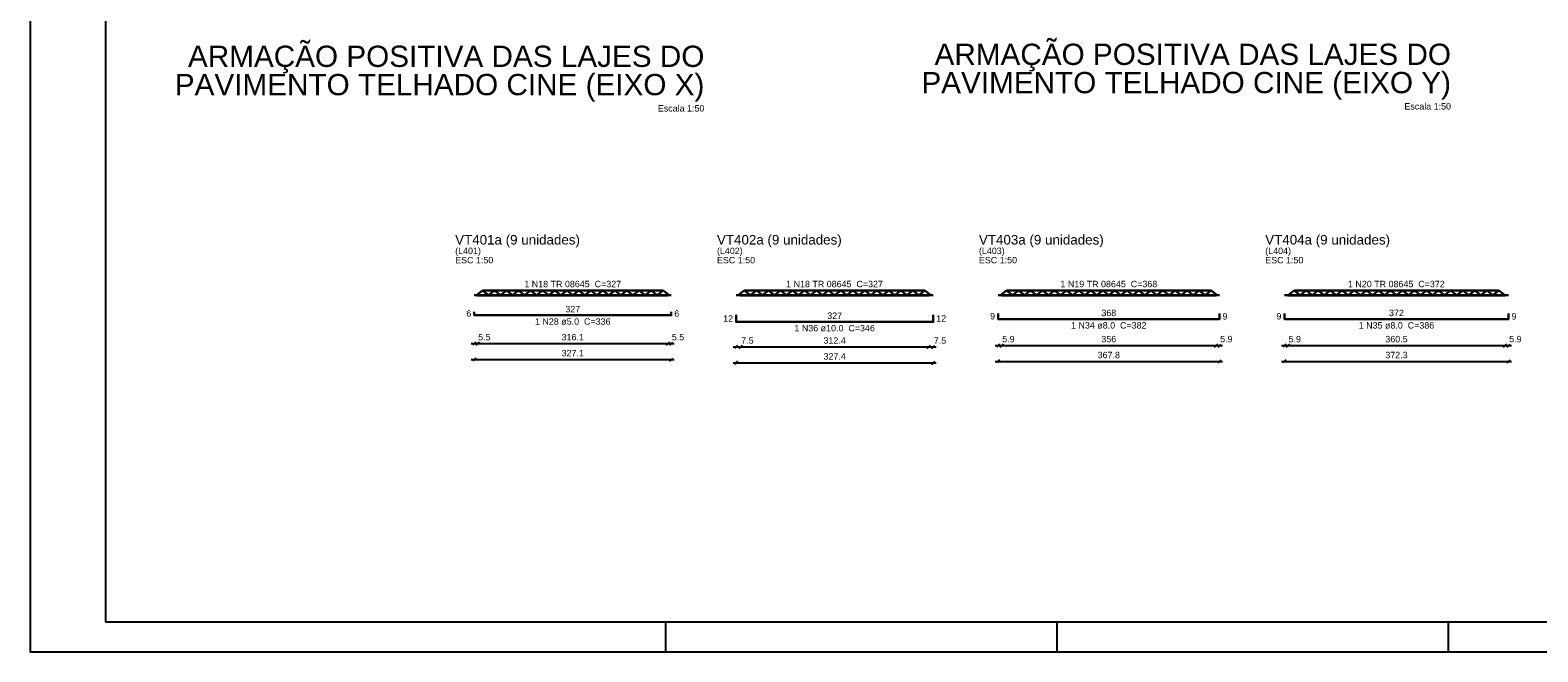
# Model space of a CAD drawing. Header units: millimetres. Extents: x 0 to 84.1, y 0 to 59.4.
# Tile 1 of 11: x 0 to 50.1, y 0 to 20.6. Entities that reach past the tile are written whole.
import ezdxf

# ---------------------------------------------------------------- set-up
doc = ezdxf.new("R2010")
doc.units = ezdxf.units.MM
doc.header["$MEASUREMENT"] = 0
doc.linetypes.add('NULL', pattern=[0])
doc.layers.get('0').update_dxf_attribs({"lineweight": 18})
for name, color, linetype, lineweight in [('Descrição da armadura', 7, 'Continuous', 0), ('DT-Armadura positiva', 2, 'Continuous', 30), ('DT-Cotas', 9, 'Continuous', 5), ('DT-Forma', 5, 'Continuous', 5), ('DT-Título', 3, 'Continuous', 20), ('Textos armaduras', 7, 'Continuous', 0)]:
    doc.layers.add(name, color=color, linetype=linetype, lineweight=lineweight)
doc.layers.add('SEDUC_MARF', color=1, linetype='Continuous')
doc.layers.add('SEDUC_MARGG', color=7, linetype='Continuous')
doc.styles.add('Arial', font='txt')
doc.dimstyles.new('UM_50.000000', dxfattribs={"dimtxt": 0.18, "dimasz": 0.1, "dimexe": 0.1, "dimexo": 0.2, "dimgap": 0, "dimtad": 1, "dimtih": 1, "dimtoh": 1, "dimdec": 1, "dimlfac": 50, "dimzin": 0, "dimdsep": 46, "dimtxsty": 'Standard', "dimcen": 0.09, "dimdle": 0.1, "dimadec": 1, "dimazin": 2, "dimtfac": 1, "dimtdec": 4, "dimtofl": 0, "dimtmove": 0, "dimatfit": 3, "dimfxl": 1, "dimtolj": 1, "dimarcsym": 0})

# ---------------------------------------------------------------- blocks, each defined once
blk = doc.blocks.new('_Oblique')
at = {"color": 0, "linetype": 'ByBlock', "lineweight": -2}
blk.add_line((-0.5, -0.5), (0.5, 0.5), dxfattribs=at)
blk = doc.blocks.new('*D12')
at = {"layer": 'Defpoints', "color": 0}
for p in [(14.751, 9.705), (21.293, 9.705), (21.293, 9.705)]:
    blk.add_point(p, dxfattribs=at)
at = {"layer": 'DT-Cotas', "color": 0, "lineweight": -2}
blk.add_line((14.651, 9.705), (21.393, 9.705), dxfattribs=at)
at = {"layer": 'DT-Cotas', "color": 0, "lineweight": -2, "xscale": 0.1, "yscale": 0.1, "zscale": 0.1, "rotation": 180}
blk.add_blockref('_Oblique', (14.751, 9.705), dxfattribs=at)
at = {"layer": 'DT-Cotas', "color": 0, "lineweight": -2, "xscale": 0.1, "yscale": 0.1, "zscale": 0.1}
blk.add_blockref('_Oblique', (21.293, 9.705), dxfattribs=at)
at = {"layer": 'DT-Cotas', "color": 7, "insert": (18.022, 9.917), "char_height": 0.2118, "attachment_point": 5, "rotation": 0.0057, "style": 'Arial'}
blk.add_mtext('\\A1;327.1', dxfattribs=at)
blk = doc.blocks.new('*D13')
at = {"layer": 'Defpoints', "color": 0}
for p in [(14.751, 10.234), (14.861, 10.234), (14.861, 10.234)]:
    blk.add_point(p, dxfattribs=at)
at = {"layer": 'DT-Cotas', "color": 0, "lineweight": -2}
blk.add_line((14.651, 10.234), (14.961, 10.234), dxfattribs=at)
at = {"layer": 'DT-Cotas', "color": 0, "lineweight": -2, "xscale": 0.1, "yscale": 0.1, "zscale": 0.1, "rotation": 180}
blk.add_blockref('_Oblique', (14.751, 10.234), dxfattribs=at)
at = {"layer": 'DT-Cotas', "color": 0, "lineweight": -2, "xscale": 0.1, "yscale": 0.1, "zscale": 0.1}
blk.add_blockref('_Oblique', (14.861, 10.234), dxfattribs=at)
at = {"layer": 'DT-Cotas', "color": 7, "insert": (15.087, 10.446), "char_height": 0.2118, "attachment_point": 5, "rotation": 0.0057, "style": 'Arial'}
blk.add_mtext('\\A1;5.5', dxfattribs=at)
blk = doc.blocks.new('*D14')
at = {"layer": 'Defpoints', "color": 0}
for p in [(14.861, 10.234), (21.183, 10.234), (21.183, 10.234)]:
    blk.add_point(p, dxfattribs=at)
at = {"layer": 'DT-Cotas', "color": 0, "lineweight": -2}
blk.add_line((14.761, 10.234), (21.283, 10.234), dxfattribs=at)
at = {"layer": 'DT-Cotas', "color": 0, "lineweight": -2, "xscale": 0.1, "yscale": 0.1, "zscale": 0.1, "rotation": 180}
blk.add_blockref('_Oblique', (14.861, 10.234), dxfattribs=at)
at = {"layer": 'DT-Cotas', "color": 0, "lineweight": -2, "xscale": 0.1, "yscale": 0.1, "zscale": 0.1}
blk.add_blockref('_Oblique', (21.183, 10.234), dxfattribs=at)
at = {"layer": 'DT-Cotas', "color": 7, "insert": (18.022, 10.446), "char_height": 0.2118, "attachment_point": 5, "rotation": 0.0057, "style": 'Arial'}
blk.add_mtext('\\A1;316.1', dxfattribs=at)
blk = doc.blocks.new('*D15')
at = {"layer": 'Defpoints', "color": 0}
for p in [(21.183, 10.234), (21.293, 10.234), (21.293, 10.234)]:
    blk.add_point(p, dxfattribs=at)
at = {"layer": 'DT-Cotas', "color": 0, "lineweight": -2}
blk.add_line((21.083, 10.234), (21.393, 10.234), dxfattribs=at)
at = {"layer": 'DT-Cotas', "color": 0, "lineweight": -2, "xscale": 0.1, "yscale": 0.1, "zscale": 0.1, "rotation": 180}
blk.add_blockref('_Oblique', (21.183, 10.234), dxfattribs=at)
at = {"layer": 'DT-Cotas', "color": 0, "lineweight": -2, "xscale": 0.1, "yscale": 0.1, "zscale": 0.1}
blk.add_blockref('_Oblique', (21.293, 10.234), dxfattribs=at)
at = {"layer": 'DT-Cotas', "color": 7, "insert": (21.518, 10.446), "char_height": 0.2118, "attachment_point": 5, "rotation": 0.0057, "style": 'Arial'}
blk.add_mtext('\\A1;5.5', dxfattribs=at)
blk = doc.blocks.new('*D16')
at = {"layer": 'Defpoints', "color": 0}
for p in [(23.446, 9.595), (29.994, 9.595), (29.994, 9.595)]:
    blk.add_point(p, dxfattribs=at)
at = {"layer": 'DT-Cotas', "color": 0, "lineweight": -2}
blk.add_line((23.346, 9.595), (30.094, 9.595), dxfattribs=at)
at = {"layer": 'DT-Cotas', "color": 0, "lineweight": -2, "xscale": 0.1, "yscale": 0.1, "zscale": 0.1, "rotation": 180}
blk.add_blockref('_Oblique', (23.446, 9.595), dxfattribs=at)
at = {"layer": 'DT-Cotas', "color": 0, "lineweight": -2, "xscale": 0.1, "yscale": 0.1, "zscale": 0.1}
blk.add_blockref('_Oblique', (29.994, 9.595), dxfattribs=at)
at = {"layer": 'DT-Cotas', "color": 7, "insert": (26.72, 9.807), "char_height": 0.2118, "attachment_point": 5, "rotation": 0.0057, "style": 'Arial'}
blk.add_mtext('\\A1;327.4', dxfattribs=at)
blk = doc.blocks.new('*D17')
at = {"layer": 'Defpoints', "color": 0}
for p in [(23.446, 10.124), (23.596, 10.124), (23.596, 10.124)]:
    blk.add_point(p, dxfattribs=at)
at = {"layer": 'DT-Cotas', "color": 0, "lineweight": -2}
blk.add_line((23.346, 10.124), (23.696, 10.124), dxfattribs=at)
at = {"layer": 'DT-Cotas', "color": 0, "lineweight": -2, "xscale": 0.1, "yscale": 0.1, "zscale": 0.1, "rotation": 180}
blk.add_blockref('_Oblique', (23.446, 10.124), dxfattribs=at)
at = {"layer": 'DT-Cotas', "color": 0, "lineweight": -2, "xscale": 0.1, "yscale": 0.1, "zscale": 0.1}
blk.add_blockref('_Oblique', (23.596, 10.124), dxfattribs=at)
at = {"layer": 'DT-Cotas', "color": 7, "insert": (23.822, 10.336), "char_height": 0.2118, "attachment_point": 5, "rotation": 0.0057, "style": 'Arial'}
blk.add_mtext('\\A1;7.5', dxfattribs=at)
blk = doc.blocks.new('*D18')
at = {"layer": 'Defpoints', "color": 0}
for p in [(23.596, 10.124), (29.844, 10.124), (29.844, 10.124)]:
    blk.add_point(p, dxfattribs=at)
at = {"layer": 'DT-Cotas', "color": 0, "lineweight": -2}
blk.add_line((23.496, 10.124), (29.944, 10.124), dxfattribs=at)
at = {"layer": 'DT-Cotas', "color": 0, "lineweight": -2, "xscale": 0.1, "yscale": 0.1, "zscale": 0.1, "rotation": 180}
blk.add_blockref('_Oblique', (23.596, 10.124), dxfattribs=at)
at = {"layer": 'DT-Cotas', "color": 0, "lineweight": -2, "xscale": 0.1, "yscale": 0.1, "zscale": 0.1}
blk.add_blockref('_Oblique', (29.844, 10.124), dxfattribs=at)
at = {"layer": 'DT-Cotas', "color": 7, "insert": (26.72, 10.336), "char_height": 0.2118, "attachment_point": 5, "rotation": 0.0057, "style": 'Arial'}
blk.add_mtext('\\A1;312.4', dxfattribs=at)
blk = doc.blocks.new('*D19')
at = {"layer": 'Defpoints', "color": 0}
for p in [(29.844, 10.124), (29.994, 10.124), (29.994, 10.124)]:
    blk.add_point(p, dxfattribs=at)
at = {"layer": 'DT-Cotas', "color": 0, "lineweight": -2}
blk.add_line((29.744, 10.124), (30.094, 10.124), dxfattribs=at)
at = {"layer": 'DT-Cotas', "color": 0, "lineweight": -2, "xscale": 0.1, "yscale": 0.1, "zscale": 0.1, "rotation": 180}
blk.add_blockref('_Oblique', (29.844, 10.124), dxfattribs=at)
at = {"layer": 'DT-Cotas', "color": 0, "lineweight": -2, "xscale": 0.1, "yscale": 0.1, "zscale": 0.1}
blk.add_blockref('_Oblique', (29.994, 10.124), dxfattribs=at)
at = {"layer": 'DT-Cotas', "color": 7, "insert": (30.219, 10.336), "char_height": 0.2118, "attachment_point": 5, "rotation": 0.0057, "style": 'Arial'}
blk.add_mtext('\\A1;7.5', dxfattribs=at)
blk = doc.blocks.new('*D20')
at = {"layer": 'Defpoints', "color": 0}
for p in [(32.147, 9.641), (39.503, 9.641), (39.503, 9.641)]:
    blk.add_point(p, dxfattribs=at)
at = {"layer": 'DT-Cotas', "color": 0, "lineweight": -2}
blk.add_line((32.047, 9.641), (39.603, 9.641), dxfattribs=at)
at = {"layer": 'DT-Cotas', "color": 0, "lineweight": -2, "xscale": 0.1, "yscale": 0.1, "zscale": 0.1, "rotation": 180}
blk.add_blockref('_Oblique', (32.147, 9.641), dxfattribs=at)
at = {"layer": 'DT-Cotas', "color": 0, "lineweight": -2, "xscale": 0.1, "yscale": 0.1, "zscale": 0.1}
blk.add_blockref('_Oblique', (39.503, 9.641), dxfattribs=at)
at = {"layer": 'DT-Cotas', "color": 7, "insert": (35.825, 9.853), "char_height": 0.2118, "attachment_point": 5, "rotation": 0.0057, "style": 'Arial'}
blk.add_mtext('\\A1;367.8', dxfattribs=at)
blk = doc.blocks.new('*D21')
at = {"layer": 'Defpoints', "color": 0}
for p in [(32.147, 10.17), (32.265, 10.17), (32.265, 10.17)]:
    blk.add_point(p, dxfattribs=at)
at = {"layer": 'DT-Cotas', "color": 0, "lineweight": -2}
blk.add_line((32.047, 10.17), (32.365, 10.17), dxfattribs=at)
at = {"layer": 'DT-Cotas', "color": 0, "lineweight": -2, "xscale": 0.1, "yscale": 0.1, "zscale": 0.1, "rotation": 180}
blk.add_blockref('_Oblique', (32.147, 10.17), dxfattribs=at)
at = {"layer": 'DT-Cotas', "color": 0, "lineweight": -2, "xscale": 0.1, "yscale": 0.1, "zscale": 0.1}
blk.add_blockref('_Oblique', (32.265, 10.17), dxfattribs=at)
at = {"layer": 'DT-Cotas', "color": 7, "insert": (32.491, 10.382), "char_height": 0.2118, "attachment_point": 5, "rotation": 0.0057, "style": 'Arial'}
blk.add_mtext('\\A1;5.9', dxfattribs=at)
blk = doc.blocks.new('*D22')
at = {"layer": 'Defpoints', "color": 0}
for p in [(32.265, 10.17), (39.385, 10.17), (39.385, 10.17)]:
    blk.add_point(p, dxfattribs=at)
at = {"layer": 'DT-Cotas', "color": 0, "lineweight": -2}
blk.add_line((32.165, 10.17), (39.485, 10.17), dxfattribs=at)
at = {"layer": 'DT-Cotas', "color": 0, "lineweight": -2, "xscale": 0.1, "yscale": 0.1, "zscale": 0.1, "rotation": 180}
blk.add_blockref('_Oblique', (32.265, 10.17), dxfattribs=at)
at = {"layer": 'DT-Cotas', "color": 0, "lineweight": -2, "xscale": 0.1, "yscale": 0.1, "zscale": 0.1}
blk.add_blockref('_Oblique', (39.385, 10.17), dxfattribs=at)
at = {"layer": 'DT-Cotas', "color": 7, "insert": (35.825, 10.382), "char_height": 0.2118, "attachment_point": 5, "rotation": 0.0057, "style": 'Arial'}
blk.add_mtext('\\A1;356', dxfattribs=at)
blk = doc.blocks.new('*D23')
at = {"layer": 'Defpoints', "color": 0}
for p in [(39.385, 10.17), (39.503, 10.17), (39.503, 10.17)]:
    blk.add_point(p, dxfattribs=at)
at = {"layer": 'DT-Cotas', "color": 0, "lineweight": -2}
blk.add_line((39.285, 10.17), (39.603, 10.17), dxfattribs=at)
at = {"layer": 'DT-Cotas', "color": 0, "lineweight": -2, "xscale": 0.1, "yscale": 0.1, "zscale": 0.1, "rotation": 180}
blk.add_blockref('_Oblique', (39.385, 10.17), dxfattribs=at)
at = {"layer": 'DT-Cotas', "color": 0, "lineweight": -2, "xscale": 0.1, "yscale": 0.1, "zscale": 0.1}
blk.add_blockref('_Oblique', (39.503, 10.17), dxfattribs=at)
at = {"layer": 'DT-Cotas', "color": 7, "insert": (39.729, 10.382), "char_height": 0.2118, "attachment_point": 5, "rotation": 0.0057, "style": 'Arial'}
blk.add_mtext('\\A1;5.9', dxfattribs=at)
blk = doc.blocks.new('*D24')
at = {"layer": 'Defpoints', "color": 0}
for p in [(41.657, 9.641), (49.103, 9.641), (49.103, 9.641)]:
    blk.add_point(p, dxfattribs=at)
at = {"layer": 'DT-Cotas', "color": 0, "lineweight": -2}
blk.add_line((41.557, 9.641), (49.203, 9.641), dxfattribs=at)
at = {"layer": 'DT-Cotas', "color": 0, "lineweight": -2, "xscale": 0.1, "yscale": 0.1, "zscale": 0.1, "rotation": 180}
blk.add_blockref('_Oblique', (41.657, 9.641), dxfattribs=at)
at = {"layer": 'DT-Cotas', "color": 0, "lineweight": -2, "xscale": 0.1, "yscale": 0.1, "zscale": 0.1}
blk.add_blockref('_Oblique', (49.103, 9.641), dxfattribs=at)
at = {"layer": 'DT-Cotas', "color": 7, "insert": (45.38, 9.853), "char_height": 0.2118, "attachment_point": 5, "rotation": 0.0057, "style": 'Arial'}
blk.add_mtext('\\A1;372.3', dxfattribs=at)
blk = doc.blocks.new('*D25')
at = {"layer": 'Defpoints', "color": 0}
for p in [(41.657, 10.17), (41.775, 10.17), (41.775, 10.17)]:
    blk.add_point(p, dxfattribs=at)
at = {"layer": 'DT-Cotas', "color": 0, "lineweight": -2}
blk.add_line((41.557, 10.17), (41.875, 10.17), dxfattribs=at)
at = {"layer": 'DT-Cotas', "color": 0, "lineweight": -2, "xscale": 0.1, "yscale": 0.1, "zscale": 0.1, "rotation": 180}
blk.add_blockref('_Oblique', (41.657, 10.17), dxfattribs=at)
at = {"layer": 'DT-Cotas', "color": 0, "lineweight": -2, "xscale": 0.1, "yscale": 0.1, "zscale": 0.1}
blk.add_blockref('_Oblique', (41.775, 10.17), dxfattribs=at)
at = {"layer": 'DT-Cotas', "color": 7, "insert": (42.001, 10.382), "char_height": 0.2118, "attachment_point": 5, "rotation": 0.0057, "style": 'Arial'}
blk.add_mtext('\\A1;5.9', dxfattribs=at)
blk = doc.blocks.new('*D26')
at = {"layer": 'Defpoints', "color": 0}
for p in [(41.775, 10.17), (48.985, 10.17), (48.985, 10.17)]:
    blk.add_point(p, dxfattribs=at)
at = {"layer": 'DT-Cotas', "color": 0, "lineweight": -2}
blk.add_line((41.675, 10.17), (49.085, 10.17), dxfattribs=at)
at = {"layer": 'DT-Cotas', "color": 0, "lineweight": -2, "xscale": 0.1, "yscale": 0.1, "zscale": 0.1, "rotation": 180}
blk.add_blockref('_Oblique', (41.775, 10.17), dxfattribs=at)
at = {"layer": 'DT-Cotas', "color": 0, "lineweight": -2, "xscale": 0.1, "yscale": 0.1, "zscale": 0.1}
blk.add_blockref('_Oblique', (48.985, 10.17), dxfattribs=at)
at = {"layer": 'DT-Cotas', "color": 7, "insert": (45.38, 10.382), "char_height": 0.2118, "attachment_point": 5, "rotation": 0.0057, "style": 'Arial'}
blk.add_mtext('\\A1;360.5', dxfattribs=at)
blk = doc.blocks.new('*D27')
at = {"layer": 'Defpoints', "color": 0}
for p in [(48.985, 10.17), (49.103, 10.17), (49.103, 10.17)]:
    blk.add_point(p, dxfattribs=at)
at = {"layer": 'DT-Cotas', "color": 0, "lineweight": -2}
blk.add_line((48.885, 10.17), (49.203, 10.17), dxfattribs=at)
at = {"layer": 'DT-Cotas', "color": 0, "lineweight": -2, "xscale": 0.1, "yscale": 0.1, "zscale": 0.1, "rotation": 180}
blk.add_blockref('_Oblique', (48.985, 10.17), dxfattribs=at)
at = {"layer": 'DT-Cotas', "color": 0, "lineweight": -2, "xscale": 0.1, "yscale": 0.1, "zscale": 0.1}
blk.add_blockref('_Oblique', (49.103, 10.17), dxfattribs=at)
at = {"layer": 'DT-Cotas', "color": 7, "insert": (49.328, 10.382), "char_height": 0.2118, "attachment_point": 5, "rotation": 0.0057, "style": 'Arial'}
blk.add_mtext('\\A1;5.9', dxfattribs=at)

msp = doc.modelspace()

# ---------------------------------------------------------------- linework, layer by layer
at = {"layer": 'DT-Armadura positiva'}
for p, q in [((14.7514, 11.8371), (21.2928, 11.8371)), ((14.8221, 11.8371), (15.0221, 11.9971)), ((15.2221, 11.8371), (15.0221, 11.9971)), ((15.0221, 11.9971), (21.0221, 11.9971)), ((15.2221, 11.8371), (15.4221, 11.9971)), ((15.6221, 11.8371), (15.4221, 11.9971)), ((15.6221, 11.8371), (15.8221, 11.9971)), ((16.0221, 11.8371), (15.8221, 11.9971)), ((16.0221, 11.8371), (16.2221, 11.9971)), ((16.4221, 11.8371), (16.2221, 11.9971)), ((16.4221, 11.8371), (16.6221, 11.9971)), ((16.8221, 11.8371), (16.6221, 11.9971)), ((16.8221, 11.8371), (17.0221, 11.9971)), ((17.2221, 11.8371), (17.0221, 11.9971)), ((17.2221, 11.8371), (17.4221, 11.9971)), ((17.6221, 11.8371), (17.4221, 11.9971)), ((17.6221, 11.8371), (17.8221, 11.9971)), ((18.0221, 11.8371), (17.8221, 11.9971)), ((18.0221, 11.8371), (18.2221, 11.9971)), ((18.4221, 11.8371), (18.2221, 11.9971)), ((18.4221, 11.8371), (18.6221, 11.9971)), ((18.8221, 11.8371), (18.6221, 11.9971)), ((18.8221, 11.8371), (19.0221, 11.9971)), ((19.2221, 11.8371), (19.0221, 11.9971)), ((19.2221, 11.8371), (19.4221, 11.9971)), ((19.6221, 11.8371), (19.4221, 11.9971)), ((19.6221, 11.8371), (19.8221, 11.9971)), ((20.0221, 11.8371), (19.8221, 11.9971)), ((20.0221, 11.8371), (20.2221, 11.9971)), ((20.4221, 11.8371), (20.2221, 11.9971)), ((20.4221, 11.8371), (20.6221, 11.9971)), ((20.8221, 11.8371), (20.6221, 11.9971)), ((20.8221, 11.8371), (21.0221, 11.9971)), ((21.2221, 11.8371), (21.0221, 11.9971)), ((23.4464, 11.8371), (29.9936, 11.8371)), ((23.52, 11.8371), (23.72, 11.9971)), ((23.92, 11.8371), (23.72, 11.9971)), ((23.72, 11.9971), (29.72, 11.9971)), ((23.92, 11.8371), (24.12, 11.9971)), ((24.32, 11.8371), (24.12, 11.9971)), ((24.32, 11.8371), (24.52, 11.9971)), ((24.72, 11.8371), (24.52, 11.9971)), ((24.72, 11.8371), (24.92, 11.9971)), ((25.12, 11.8371), (24.92, 11.9971)), ((25.12, 11.8371), (25.32, 11.9971)), ((25.52, 11.8371), (25.32, 11.9971)), ((25.52, 11.8371), (25.72, 11.9971)), ((25.92, 11.8371), (25.72, 11.9971)), ((25.92, 11.8371), (26.12, 11.9971)), ((26.32, 11.8371), (26.12, 11.9971)), ((26.32, 11.8371), (26.52, 11.9971)), ((26.72, 11.8371), (26.52, 11.9971)), ((26.72, 11.8371), (26.92, 11.9971)), ((27.12, 11.8371), (26.92, 11.9971)), ((27.12, 11.8371), (27.32, 11.9971)), ((27.52, 11.8371), (27.32, 11.9971)), ((27.52, 11.8371), (27.72, 11.9971)), ((27.92, 11.8371), (27.72, 11.9971)), ((27.92, 11.8371), (28.12, 11.9971)), ((28.32, 11.8371), (28.12, 11.9971)), ((28.32, 11.8371), (28.52, 11.9971)), ((28.72, 11.8371), (28.52, 11.9971)), ((28.72, 11.8371), (28.92, 11.9971)), ((29.12, 11.8371), (28.92, 11.9971)), ((29.12, 11.8371), (29.32, 11.9971)), ((29.52, 11.8371), (29.32, 11.9971)), ((29.52, 11.8371), (29.72, 11.9971)), ((29.92, 11.8371), (29.72, 11.9971)), ((32.1473, 11.8371), (39.5033, 11.8371)), ((32.2253, 11.8371), (32.4253, 11.9971)), ((32.6253, 11.8371), (32.4253, 11.9971)), ((32.4253, 11.9971), (39.2253, 11.9971)), ((32.6253, 11.8371), (32.8253, 11.9971)), ((33.0253, 11.8371), (32.8253, 11.9971)), ((33.0253, 11.8371), (33.2253, 11.9971)), ((33.4253, 11.8371), (33.2253, 11.9971)), ((33.4253, 11.8371), (33.6253, 11.9971)), ((33.8253, 11.8371), (33.6253, 11.9971)), ((33.8253, 11.8371), (34.0253, 11.9971)), ((34.2253, 11.8371), (34.0253, 11.9971)), ((34.2253, 11.8371), (34.4253, 11.9971)), ((34.6253, 11.8371), (34.4253, 11.9971)), ((34.6253, 11.8371), (34.8253, 11.9971)), ((35.0253, 11.8371), (34.8253, 11.9971)), ((35.0253, 11.8371), (35.2253, 11.9971)), ((35.4253, 11.8371), (35.2253, 11.9971)), ((35.4253, 11.8371), (35.6253, 11.9971)), ((35.8253, 11.8371), (35.6253, 11.9971)), ((35.8253, 11.8371), (36.0253, 11.9971)), ((36.2253, 11.8371), (36.0253, 11.9971)), ((36.2253, 11.8371), (36.4253, 11.9971)), ((36.6253, 11.8371), (36.4253, 11.9971)), ((36.6253, 11.8371), (36.8253, 11.9971)), ((37.0253, 11.8371), (36.8253, 11.9971)), ((37.0253, 11.8371), (37.2253, 11.9971)), ((37.4253, 11.8371), (37.2253, 11.9971)), ((37.4253, 11.8371), (37.6253, 11.9971)), ((37.8253, 11.8371), (37.6253, 11.9971)), ((37.8253, 11.8371), (38.0253, 11.9971)), ((38.2253, 11.8371), (38.0253, 11.9971)), ((38.2253, 11.8371), (38.4253, 11.9971)), ((38.6253, 11.8371), (38.4253, 11.9971)), ((38.6253, 11.8371), (38.8253, 11.9971)), ((39.0253, 11.8371), (38.8253, 11.9971)), ((39.0253, 11.8371), (39.2253, 11.9971)), ((39.4253, 11.8371), (39.2253, 11.9971)), ((41.6569, 11.8371), (49.1029, 11.8371)), ((41.7799, 11.8371), (41.9799, 11.9971)), ((42.1799, 11.8371), (41.9799, 11.9971)), ((41.9799, 11.9971), (48.7799, 11.9971)), ((42.1799, 11.8371), (42.3799, 11.9971)), ((42.5799, 11.8371), (42.3799, 11.9971)), ((42.5799, 11.8371), (42.7799, 11.9971)), ((42.9799, 11.8371), (42.7799, 11.9971)), ((42.9799, 11.8371), (43.1799, 11.9971)), ((43.3799, 11.8371), (43.1799, 11.9971)), ((43.3799, 11.8371), (43.5799, 11.9971)), ((43.7799, 11.8371), (43.5799, 11.9971)), ((43.7799, 11.8371), (43.9799, 11.9971)), ((44.1799, 11.8371), (43.9799, 11.9971)), ((44.1799, 11.8371), (44.3799, 11.9971)), ((44.5799, 11.8371), (44.3799, 11.9971)), ((44.5799, 11.8371), (44.7799, 11.9971)), ((44.9799, 11.8371), (44.7799, 11.9971)), ((44.9799, 11.8371), (45.1799, 11.9971)), ((45.3799, 11.8371), (45.1799, 11.9971)), ((45.3799, 11.8371), (45.5799, 11.9971)), ((45.7799, 11.8371), (45.5799, 11.9971)), ((45.7799, 11.8371), (45.9799, 11.9971)), ((46.1799, 11.8371), (45.9799, 11.9971)), ((46.1799, 11.8371), (46.3799, 11.9971)), ((46.5799, 11.8371), (46.3799, 11.9971)), ((46.5799, 11.8371), (46.7799, 11.9971)), ((46.9799, 11.8371), (46.7799, 11.9971)), ((46.9799, 11.8371), (47.1799, 11.9971)), ((47.3799, 11.8371), (47.1799, 11.9971)), ((47.3799, 11.8371), (47.5799, 11.9971)), ((47.7799, 11.8371), (47.5799, 11.9971)), ((47.7799, 11.8371), (47.9799, 11.9971)), ((48.1799, 11.8371), (47.9799, 11.9971)), ((48.1799, 11.8371), (48.3799, 11.9971)), ((48.5799, 11.8371), (48.3799, 11.9971)), ((48.5799, 11.8371), (48.7799, 11.9971)), ((48.9799, 11.8371), (48.7799, 11.9971))]:
    msp.add_line(p, q, dxfattribs=at)
for points in [[(14.7514, 11.2935), (14.7514, 11.1735), (21.2928, 11.1735), (21.2928, 11.2935)], [(23.4464, 11.1835), (23.4464, 10.9535), (29.9936, 10.9535), (29.9936, 11.1835)], [(32.1473, 11.2295), (32.1473, 11.0455), (39.5033, 11.0455), (39.5033, 11.2295)], [(41.6569, 11.2295), (41.6569, 11.0455), (49.1029, 11.0455), (49.1029, 11.2295)]]:
    msp.add_lwpolyline(points, dxfattribs=at)
at = {"layer": 'DT-Forma'}
for points in [[(14.8614, 11.8071), (14.8614, 11.8671), (21.1828, 11.8671), (21.1828, 11.8071), (14.8614, 11.8071)], [(23.5964, 11.8071), (23.5964, 11.8671), (29.8436, 11.8671), (29.8436, 11.8071), (23.5964, 11.8071)], [(32.2653, 11.8071), (32.2653, 11.8671), (39.3853, 11.8671), (39.3853, 11.8071), (32.2653, 11.8071)], [(41.7749, 11.8071), (41.7749, 11.8671), (48.9849, 11.8671), (48.9849, 11.8071), (41.7749, 11.8071)]]:
    msp.add_lwpolyline(points, close=True, dxfattribs=at)
at = {"layer": 'SEDUC_MARF'}
for p, q in [((21.1, 1), (21.1, 0)), ((34.1, 1), (34.1, 0)), ((47.1, 1), (47.1, 0))]:
    msp.add_line(p, q, dxfattribs=at)
msp.add_lwpolyline([(84.1, 59.4), (0, 59.4), (0, 0), (84.1, 0)], close=True, dxfattribs=at)
at = {"layer": 'SEDUC_MARGG'}
msp.add_lwpolyline([(2.5, 1), (83.1, 1), (83.1, 58.4), (2.5, 58.4)], close=True, dxfattribs=at)

# ---------------------------------------------------------------- texts
at = {"layer": 'Descrição da armadura', "linetype": 'NULL', "char_height": 0.2118, "attachment_point": 8, "line_spacing_factor": 0.9, "style": 'Arial'}
for s, insert, width in [('1 N18 TR 08645  C=327', (18.021, 12.103), 6.303535), ('1 N18 TR 08645  C=327', (26.716, 12.103), 6.303535), ('1 N19 TR 08645  C=368', (35.8269, 12.103), 6.303535), ('1 N20 TR 08645  C=372', (45.3765, 12.103), 6.303535), ('1 N28 ø5.0  C=336', (18.022, 10.856), 4.916973), ('1 N36 ø10.0  C=346', (26.72, 10.636), 5.239541), ('1 N34 ø8.0  C=382', (35.8249, 10.728), 4.916973), ('1 N35 ø8.0  C=386', (45.3795, 10.728), 4.916973)]:
    msp.add_mtext(s, dxfattribs=dict(at, insert=insert, width=width))
at = {"layer": 'DT-Título', "linetype": 'NULL', "line_spacing_factor": 0.798, "style": 'Arial'}
for s, insert, char_height, width, attachment_point in [('ARMAÇÃO POSITIVA DAS LAJES DO\\PPAVIMENTO TELHADO CINE (EIXO X)', (22.3936, 18.2678), 0.706, 19.423336, 9), ('ARMAÇÃO POSITIVA DAS LAJES DO\\PPAVIMENTO TELHADO CINE (EIXO Y)', (47.1904, 18.3339), 0.706, 19.423336, 9), ('Escala 1:50', (22.3936, 17.9357), 0.2118, 3.03084, 9), ('Escala 1:50', (47.1904, 18.0018), 0.2118, 3.03084, 9), ('VT401a (9 unidades)', (14.116, 13.4271), 0.3177, 8.218633, 7), ('VT402a (9 unidades)', (22.811, 13.4271), 0.3177, 8.218633, 7), ('VT403a (9 unidades)', (31.5119, 13.4271), 0.3177, 8.218633, 7), ('VT404a (9 unidades)', (41.0215, 13.4271), 0.3177, 8.218633, 7), ('(L401)', (14.116, 13.1441), 0.2118, 1.676562, 7), ('ESC 1:50', (14.116, 12.896), 0.2118, 2.482559, 7), ('(L402)', (22.811, 13.1441), 0.2118, 1.676562, 7), ('ESC 1:50', (22.811, 12.896), 0.2118, 2.482559, 7), ('(L403)', (31.5119, 13.1441), 0.2118, 1.676562, 7), ('ESC 1:50', (31.5119, 12.896), 0.2118, 2.482559, 7), ('(L404)', (41.0215, 13.1441), 0.2118, 1.676562, 7), ('ESC 1:50', (41.0215, 12.896), 0.2118, 2.482559, 7)]:
    msp.add_mtext(s, dxfattribs=dict(at, insert=insert, char_height=char_height, width=width, attachment_point=attachment_point))
at = {"layer": 'Textos armaduras', "linetype": 'NULL', "char_height": 0.2118, "line_spacing_factor": 0.9, "style": 'Arial'}
for s, insert, width, attachment_point in [('327', (18.0221, 11.2708), 1.367705, 8), ('6', (14.6514, 11.1276), 0.722568, 9), ('6', (21.3928, 11.3394), 0.722568, 1), ('12', (23.3464, 10.9626), 1.045137, 9), ('327', (26.72, 11.0508), 1.367705, 8), ('12', (30.0936, 11.1744), 1.045137, 1), ('9', (32.0473, 11.0316), 0.722568, 9), ('368', (35.8253, 11.1428), 1.367705, 8), ('9', (39.6033, 11.2434), 0.722568, 1), ('9', (41.5569, 11.0316), 0.722568, 9), ('372', (45.3799, 11.1428), 1.367705, 8), ('9', (49.2029, 11.2434), 0.722568, 1)]:
    msp.add_mtext(s, dxfattribs=dict(at, insert=insert, width=width, attachment_point=attachment_point))

# ---------------------------------------------------------------- dimensions: what is measured, and where the dimension line sits
at = {"layer": 'DT-Cotas'}
for base, p1, p2, picture, middle in [((14.8614, 10.2345), (14.7514, 10.2345), (14.8614, 10.2345), '*D13', (15.087, 10.4463)), ((21.1828, 10.2345), (14.8614, 10.2345), (21.1828, 10.2345), '*D14', (18.0221, 10.4463)), ((21.2928, 10.2345), (21.1828, 10.2345), (21.2928, 10.2345), '*D15', (21.5183, 10.4463)), ((32.2653, 10.1705), (32.1473, 10.1705), (32.2653, 10.1705), '*D21', (32.4909, 10.3823)), ((39.3853, 10.1705), (32.2653, 10.1705), (39.3853, 10.1705), '*D22', (35.8253, 10.3823)), ((39.5033, 10.1705), (39.3853, 10.1705), (39.5033, 10.1705), '*D23', (39.7288, 10.3823)), ((41.7749, 10.1705), (41.6569, 10.1705), (41.7749, 10.1705), '*D25', (42.0005, 10.3823)), ((48.9849, 10.1705), (41.7749, 10.1705), (48.9849, 10.1705), '*D26', (45.3799, 10.3823)), ((49.1029, 10.1705), (48.9849, 10.1705), (49.1029, 10.1705), '*D27', (49.3285, 10.3823)), ((21.2928, 9.705), (14.7514, 9.705), (21.2928, 9.705), '*D12', (18.0221, 9.9168)), ((23.5964, 10.1245), (23.4464, 10.1245), (23.5964, 10.1245), '*D17', (23.822, 10.3363)), ((29.8436, 10.1245), (23.5964, 10.1245), (29.8436, 10.1245), '*D18', (26.72, 10.3363)), ((29.9936, 10.1245), (29.8436, 10.1245), (29.9936, 10.1245), '*D19', (30.2192, 10.3363)), ((29.9936, 9.595), (23.4464, 9.595), (29.9936, 9.595), '*D16', (26.72, 9.8068)), ((39.5033, 9.641), (32.1473, 9.641), (39.5033, 9.641), '*D20', (35.8253, 9.8528)), ((49.1029, 9.641), (41.6569, 9.641), (49.1029, 9.641), '*D24', (45.3799, 9.8528))]:
    dim = msp.add_linear_dim(base=base, p1=p1, p2=p2, dimstyle='UM_50.000000', override={"dimtxt": 0.2118, "dimasz": 0.1, "dimexe": 0.1, "dimexo": 0.2, "dimtad": 1, "dimtih": 0, "dimtoh": 0, "dimdec": 1, "dimlfac": 50, "dimzin": 8, "dimtxsty": 'Arial', "dimblk": 'Oblique', "dimblk1": 'Oblique', "dimblk2": 'Oblique', "dimsah": 1, "dimdle": 0.1, "dimse1": 1, "dimse2": 1, "dimclrt": 7, "dimadec": 1, "dimazin": 3, "dimtmove": 2, "dimldrblk": 'Oblique'}, dxfattribs=at)
    dim.commit()
    dim.dimension.update_dxf_attribs({"geometry": picture, "text_midpoint": middle, "dimtype": 160, "text_rotation": 0.00573})

doc.saveas('drawing.dxf')
